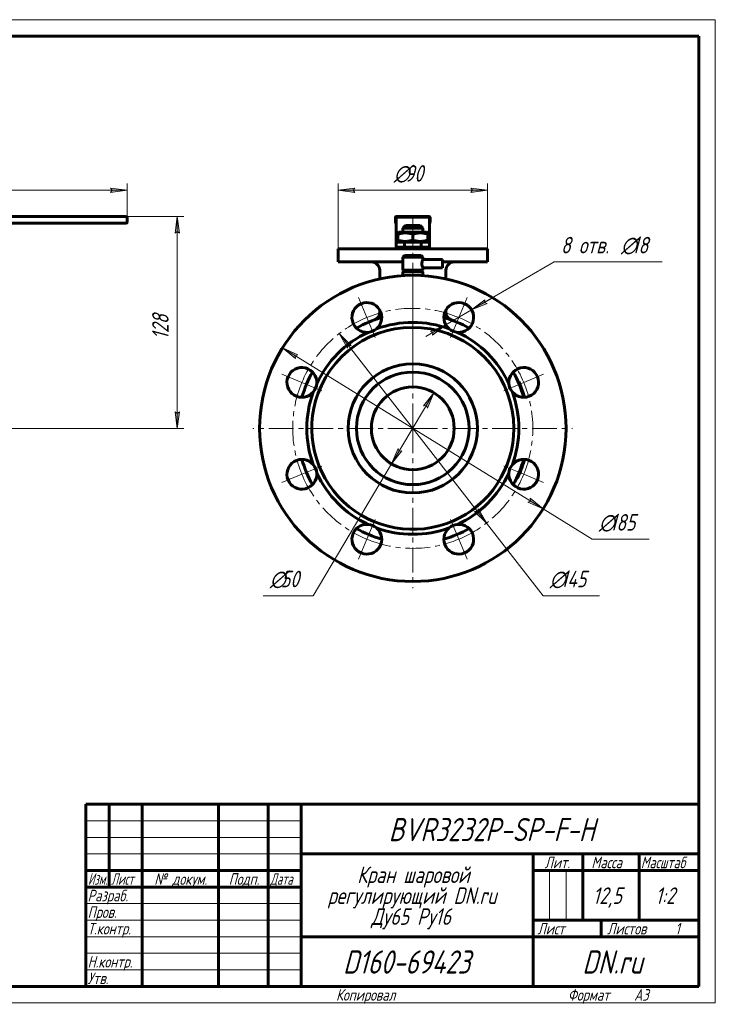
# Model space of a CAD drawing. Header units: millimetres. Extents: x 0 to 420, y 0 to 297.
# Tile 20 of 20: x 210 to 420, y 0 to 297. Entities that reach past the tile are written whole.
import ezdxf

# ---------------------------------------------------------------- set-up
doc = ezdxf.new("R2010")
doc.units = ezdxf.units.MM
for name, pattern in [('K5LT_AXLED', [12, 7.5, -1.5, 1.5, -1.5]), ('K5LT_BASIC', [0]), ('K5LT_THIN', [0])]:
    doc.linetypes.add(name, pattern=pattern)
doc.layers.add('Системный слой', color=7, linetype='Continuous')
doc.layers.add('Системный слой (1)', color=7, linetype='Continuous', true_color=0x6c6c6c)
doc.styles.add('KDIMTEXTSTYLE', font='GOST_AU.SHX', dxfattribs={"width": 0.96, "oblique": 15, "height": 5})
doc.styles.add('KTEXTSTYLE', font='GOST_AU.SHX', dxfattribs={"width": 0.96, "height": 5})
doc.dimstyles.new('KDIMSTYLE (0.50)', dxfattribs={"dimtxt": 5, "dimasz": 1, "dimexe": 2, "dimexo": 0, "dimgap": 1, "dimtad": 1, "dimlfac": 2, "dimtxsty": 'KDIMTEXTSTYLE', "dimsah": 1, "dimcen": 0, "dimdle": 1, "dimadec": 0, "dimazin": 0, "dimtfac": 0.667, "dimtmove": 0, "dimatfit": 3, "dimfxl": 1, "dimtvp": 1, "dimtolj": 1, "dimtzin": 0, "dimarcsym": 0})

# ---------------------------------------------------------------- blocks, each defined once
blk = doc.blocks.new('D1')
at = {"layer": 'Системный слой (1)'}
for points in [[(124.94, 244.82), (124.44, 245.48), (124.94, 246.14), (119.94, 245.48)], [(242.44, 245.48), (237.44, 246.14), (237.94, 245.48), (237.44, 244.82)]]:
    blk.add_hatch(color=7, dxfattribs=at).paths.add_polyline_path(points)
at = {"layer": 'Системный слой (1)', "color": 7, "linetype": 'K5LT_THIN', "lineweight": 18}
for p, q in [((119.94, 234.81), (119.94, 247.48)), ((242.44, 237.31), (242.44, 247.48)), ((119.94, 245.48), (124.94, 246.14)), ((124.94, 244.82), (119.94, 245.48)), ((124.94, 246.14), (124.44, 245.48)), ((124.44, 245.48), (124.94, 244.82)), ((237.94, 245.48), (237.44, 246.14)), ((237.44, 246.14), (242.44, 245.48)), ((242.44, 245.48), (237.44, 244.82)), ((237.44, 244.82), (237.94, 245.48))]:
    blk.add_line(p, q, dxfattribs=at)
blk.add_wipeout([(175.78, 246.48), (175.78, 253.86), (186.16, 253.86), (186.16, 246.48)]).dxf.layer = 'Системный слой (1)'
blk.add_line((242.44, 245.48), (119.94, 245.48), dxfattribs=at)
at = {"layer": 'Системный слой (1)', "color": 7, "insert": (175.78, 253.07), "char_height": 5, "attachment_point": 1, "style": 'KTEXTSTYLE'}
blk.add_mtext('\\H5.0;\\W1.000;\\Q15;\\Q15;\\W0.965;245', dxfattribs=at)
blk = doc.blocks.new('KDIMARROW_01')
at = {"layer": 'Системный слой'}
blk.add_hatch(color=0, dxfattribs=at).paths.add_polyline_path([(0, 0), (-5, 0.66), (-4.5, 0), (-5, -0.66)])
at = {"layer": 'Системный слой', "color": 0, "linetype": 'K5LT_THIN', "lineweight": 18}
for p, q in [((-4.5, 0), (-5, 0.66)), ((-5, 0.66), (0, 0)), ((0, 0), (-5, -0.66)), ((-5, -0.66), (-4.5, 0))]:
    blk.add_line(p, q, dxfattribs=at)
at = {"layer": 'Системный слой (1)', "color": 0, "linetype": 'K5LT_THIN', "lineweight": 18}
blk.add_line((328.68, 173.56), (328.18, 173.56), dxfattribs=at)
blk = doc.blocks.new('D2')
at = {"layer": 'Системный слой (1)'}
for points in [[(258.23, 232.56), (257.57, 237.56), (256.91, 232.56), (257.57, 233.06)], [(257.57, 173.56), (258.23, 178.56), (257.57, 178.06), (256.91, 178.56)]]:
    blk.add_hatch(color=7, dxfattribs=at).paths.add_polyline_path(points)
at = {"layer": 'Системный слой (1)', "color": 7, "linetype": 'K5LT_THIN', "lineweight": 18}
for p, q in [((237.44, 237.56), (259.57, 237.56)), ((256.91, 232.56), (257.57, 237.56)), ((257.57, 237.56), (258.23, 232.56)), ((257.57, 233.06), (256.91, 232.56)), ((258.23, 232.56), (257.57, 233.06)), ((257.57, 173.56), (256.91, 178.56)), ((256.91, 178.56), (257.57, 178.06)), ((257.57, 178.06), (258.23, 178.56)), ((258.23, 178.56), (257.57, 173.56)), ((197.44, 173.56), (259.57, 173.56))]:
    blk.add_line(p, q, dxfattribs=at)
blk.add_wipeout([(256.57, 200.41), (249.19, 200.41), (249.19, 210.29), (256.57, 210.29)]).dxf.layer = 'Системный слой (1)'
blk.add_line((257.57, 237.56), (257.57, 173.56), dxfattribs=at)
at = {"layer": 'Системный слой (1)', "color": 7, "insert": (249.98, 200.41), "char_height": 5, "attachment_point": 1, "rotation": 90, "style": 'KTEXTSTYLE'}
blk.add_mtext('\\H5.0;\\W1.000;\\Q15;\\Q15;\\W0.965;128', dxfattribs=at)
blk = doc.blocks.new('U42')
at = {"layer": 'Системный слой (1)', "color": 150, "linetype": 'K5LT_BASIC', "lineweight": 60, "true_color": 0x0080ff}
for p, q in [((326.48, 234.81), (328.68, 234.81)), ((328.68, 234.81), (330.88, 234.81))]:
    blk.add_line(p, q, dxfattribs=at)
blk = doc.blocks.new('U43')
at = {"layer": 'Системный слой (1)', "color": 150, "linetype": 'K5LT_BASIC', "lineweight": 60, "true_color": 0x0080ff}
for p, q in [((328.68, 234.01), (325.68, 234.01)), ((331.68, 234.01), (328.68, 234.01))]:
    blk.add_line(p, q, dxfattribs=at)
blk = doc.blocks.new('U44')
at = {"layer": 'Системный слой (1)', "color": 150, "linetype": 'K5LT_BASIC', "lineweight": 60, "true_color": 0x0080ff}
for p, q in [((318.68, 218.71), (318.68, 221.31)), ((318.68, 208.65), (318.68, 209.34))]:
    blk.add_line(p, q, dxfattribs=at)
blk = doc.blocks.new('U45')
at = {"layer": 'Системный слой (1)', "color": 150, "linetype": 'K5LT_BASIC', "lineweight": 60, "true_color": 0x0080ff}
for p, q in [((325.68, 223.81), (306.18, 223.81)), ((351.18, 223.81), (337.68, 223.81))]:
    blk.add_line(p, q, dxfattribs=at)
blk = doc.blocks.new('U46')
at = {"layer": 'Системный слой (1)', "color": 150, "linetype": 'K5LT_BASIC', "lineweight": 60, "true_color": 0x0080ff}
for p, q in [((338.68, 218.71), (338.68, 221.31)), ((338.68, 208.65), (338.68, 209.34))]:
    blk.add_line(p, q, dxfattribs=at)
blk = doc.blocks.new('U47')
at = {"layer": 'Системный слой (1)', "color": 150, "linetype": 'K5LT_BASIC', "lineweight": 60, "true_color": 0x0080ff}
for p, q in [((331.68, 225.31), (331.68, 224.56)), ((331.68, 222.06), (331.68, 221.31))]:
    blk.add_line(p, q, dxfattribs=at)
blk = doc.blocks.new('D3')
at = {"layer": 'Системный слой (1)'}
for points in [[(350.33, 211.57), (351.1, 211.25), (346.44, 209.31), (350.43, 212.39)], [(334.67, 201.71), (338.66, 204.79), (334.01, 202.85), (334.77, 202.53)]]:
    blk.add_hatch(color=7, dxfattribs=at).paths.add_polyline_path(points)
at = {"layer": 'Системный слой (1)', "color": 7, "linetype": 'K5LT_THIN', "lineweight": 18}
for p, q in [((346.44, 209.31), (371.4, 223.81)), ((346.44, 209.31), (352.49, 212.83)), ((350.43, 212.39), (346.44, 209.31)), ((346.44, 209.31), (351.1, 211.25)), ((350.33, 211.57), (350.43, 212.39)), ((351.1, 211.25), (350.33, 211.57)), ((338.66, 204.79), (346.44, 209.31)), ((338.66, 204.79), (332.61, 201.27)), ((338.66, 204.79), (334.01, 202.85)), ((334.01, 202.85), (334.77, 202.53)), ((334.67, 201.71), (338.66, 204.79)), ((334.77, 202.53), (334.67, 201.71))]:
    blk.add_line(p, q, dxfattribs=at)
blk.add_wipeout([(373.4, 224.81), (373.4, 232.19), (400.8, 232.19), (400.8, 224.81)]).dxf.layer = 'Системный слой (1)'
blk.add_line((371.4, 223.81), (403.94, 223.81), dxfattribs=at)
at = {"layer": 'Системный слой (1)', "color": 7, "char_height": 5, "attachment_point": 1, "style": 'KTEXTSTYLE'}
for s, insert in [('\\H5.0;\\W1.000;\\Q15;\\Q15;\\W0.965;8 отв. ', (373.4, 231.4)), ('\\H5.0;\\W1.000;\\Q15;\\Q15;\\W0.965;∅', (391.52, 231.4)), ('\\H5.0;\\W1.000;\\Q15;\\Q15;\\W0.965;18', (394.83, 231.4))]:
    blk.add_mtext(s, dxfattribs=dict(at, insert=insert))
blk = doc.blocks.new('D4')
at = {"layer": 'Системный слой (1)'}
for points in [[(293.94, 195.81), (289.34, 197.88), (293.25, 194.69), (293.17, 195.51)], [(368.02, 149.24), (364.11, 152.43), (364.19, 151.61), (363.42, 151.31)]]:
    blk.add_hatch(color=7, dxfattribs=at).paths.add_polyline_path(points)
at = {"layer": 'Системный слой (1)', "color": 7, "linetype": 'K5LT_THIN', "lineweight": 18}
for p, q in [((289.34, 197.88), (293.94, 195.81)), ((293.25, 194.69), (289.34, 197.88)), ((289.34, 197.88), (368.02, 149.24)), ((293.94, 195.81), (293.17, 195.51)), ((293.17, 195.51), (293.25, 194.69)), ((364.19, 151.61), (364.11, 152.43)), ((364.11, 152.43), (368.02, 149.24)), ((363.42, 151.31), (364.19, 151.61)), ((368.02, 149.24), (363.42, 151.31)), ((368.02, 149.24), (382.86, 140.07))]:
    blk.add_line(p, q, dxfattribs=at)
blk.add_wipeout([(384.86, 141.07), (384.86, 148.45), (397.53, 148.45), (397.53, 141.07)]).dxf.layer = 'Системный слой (1)'
blk.add_line((382.86, 140.07), (400.05, 140.07), dxfattribs=at)
at = {"layer": 'Системный слой (1)', "color": 7, "char_height": 5, "attachment_point": 1, "style": 'KTEXTSTYLE'}
for s, insert in [('\\H5.0;\\W1.000;\\Q15;\\Q15;\\W0.965;∅', (384.86, 147.65)), ('\\H5.0;\\W1.000;\\Q15;\\Q15;\\W0.965;185', (388.16, 147.65))]:
    blk.add_mtext(s, dxfattribs=dict(at, insert=insert))
blk = doc.blocks.new('D5')
at = {"layer": 'Системный слой (1)'}
for points in [[(310.02, 198.63), (306.43, 202.18), (308.98, 197.82), (309.19, 198.62)], [(350.93, 144.94), (348.38, 149.29), (348.17, 148.49), (347.34, 148.48)]]:
    blk.add_hatch(color=7, dxfattribs=at).paths.add_polyline_path(points)
at = {"layer": 'Системный слой (1)', "color": 7, "linetype": 'K5LT_THIN', "lineweight": 18}
for p, q in [((306.43, 202.18), (310.02, 198.63)), ((308.98, 197.82), (306.43, 202.18)), ((306.43, 202.18), (350.93, 144.94)), ((309.19, 198.62), (308.98, 197.82)), ((310.02, 198.63), (309.19, 198.62)), ((348.17, 148.49), (348.38, 149.29)), ((348.38, 149.29), (350.93, 144.94)), ((347.34, 148.48), (348.17, 148.49)), ((350.93, 144.94), (347.34, 148.48)), ((350.93, 144.94), (368.02, 122.96))]:
    blk.add_line(p, q, dxfattribs=at)
blk.add_wipeout([(370.02, 123.96), (370.02, 131.34), (382.56, 131.34), (382.56, 123.96)]).dxf.layer = 'Системный слой (1)'
blk.add_line((368.02, 122.96), (385.08, 122.96), dxfattribs=at)
at = {"layer": 'Системный слой (1)', "color": 7, "char_height": 5, "attachment_point": 1, "style": 'KTEXTSTYLE'}
for s, insert in [('\\H5.0;\\W1.000;\\Q15;\\Q15;\\W0.965;∅', (370.02, 130.55)), ('\\H5.0;\\W1.000;\\Q15;\\Q15;\\W0.965;145', (373.33, 130.55))]:
    blk.add_mtext(s, dxfattribs=dict(at, insert=insert))
blk = doc.blocks.new('D6')
at = {"layer": 'Системный слой (1)'}
for points in [[(333.08, 179.67), (335.06, 184.3), (331.94, 180.34), (332.77, 180.44)], [(322.29, 162.81), (325.41, 166.77), (324.59, 166.68), (324.28, 167.45)]]:
    blk.add_hatch(color=7, dxfattribs=at).paths.add_polyline_path(points)
at = {"layer": 'Системный слой (1)', "color": 7, "linetype": 'K5LT_THIN', "lineweight": 18}
for p, q in [((335.06, 184.3), (322.29, 162.81)), ((331.94, 180.34), (335.06, 184.3)), ((335.06, 184.3), (333.08, 179.67)), ((332.77, 180.44), (331.94, 180.34)), ((333.08, 179.67), (332.77, 180.44)), ((322.29, 162.81), (324.28, 167.45)), ((325.41, 166.77), (322.29, 162.81)), ((324.28, 167.45), (324.59, 166.68)), ((324.59, 166.68), (325.41, 166.77)), ((322.29, 162.81), (298.61, 122.96))]:
    blk.add_line(p, q, dxfattribs=at)
blk.add_wipeout([(285.53, 123.96), (285.53, 131.34), (296.17, 131.34), (296.17, 123.96)]).dxf.layer = 'Системный слой (1)'
blk.add_line((298.61, 122.96), (283.53, 122.96), dxfattribs=at)
at = {"layer": 'Системный слой (1)', "color": 7, "char_height": 5, "attachment_point": 1, "style": 'KTEXTSTYLE'}
for s, insert in [('\\H5.0;\\W1.000;\\Q15;\\Q15;\\W0.965;∅', (285.53, 130.55)), ('\\H5.0;\\W1.000;\\Q15;\\Q15;\\W0.965;50', (288.84, 130.55))]:
    blk.add_mtext(s, dxfattribs=dict(at, insert=insert))
blk = doc.blocks.new('D7')
at = {"layer": 'Системный слой (1)'}
for points in [[(311.18, 244.82), (310.68, 245.48), (311.18, 246.14), (306.18, 245.48)], [(346.18, 244.82), (351.18, 245.48), (346.18, 246.14), (346.68, 245.48)]]:
    blk.add_hatch(color=7, dxfattribs=at).paths.add_polyline_path(points)
at = {"layer": 'Системный слой (1)', "color": 7, "linetype": 'K5LT_THIN', "lineweight": 18}
for p, q in [((306.18, 227.81), (306.18, 247.48)), ((351.18, 227.81), (351.18, 247.48)), ((306.18, 245.48), (311.18, 246.14)), ((311.18, 244.82), (306.18, 245.48)), ((311.18, 246.14), (310.68, 245.48)), ((310.68, 245.48), (311.18, 244.82)), ((346.68, 245.48), (346.18, 246.14)), ((346.18, 246.14), (351.18, 245.48)), ((351.18, 245.48), (346.18, 244.82)), ((346.18, 244.82), (346.68, 245.48))]:
    blk.add_line(p, q, dxfattribs=at)
blk.add_wipeout([(322.94, 246.48), (322.94, 253.86), (333.96, 253.86), (333.96, 246.48)]).dxf.layer = 'Системный слой (1)'
blk.add_line((306.18, 245.48), (351.18, 245.48), dxfattribs=at)
at = {"layer": 'Системный слой (1)', "color": 7, "char_height": 5, "attachment_point": 1, "style": 'KTEXTSTYLE'}
for s, insert in [('\\H5.0;\\W1.000;\\Q15;\\Q15;\\W0.965;∅', (322.94, 253.07)), ('\\H5.0;\\W1.000;\\Q15;\\Q15;\\W0.965;90', (326.25, 253.07))]:
    blk.add_mtext(s, dxfattribs=dict(at, insert=insert))
blk = doc.blocks.new('U48')
at = {"layer": 'Системный слой (1)', "color": 150, "linetype": 'K5LT_BASIC', "lineweight": 60, "true_color": 0x0080ff}
for start, end in [(105.6469, 119.3531), (60.6469, 74.3531), (150.6469, 164.3531), (15.6469, 29.3531), (195.6469, 209.3531), (330.6469, 344.3531), (240.6469, 254.3531), (285.6469, 299.3531)]:
    blk.add_arc((328.68, 173.56), 34.75, start, end, dxfattribs=at)
blk = doc.blocks.new('U49')
at = {"layer": 'Системный слой (1)', "color": 150, "linetype": 'K5LT_BASIC', "lineweight": 60, "true_color": 0x0080ff}
for p, q in [((331.48, 223.95), (331.41, 223.33)), ((331.41, 223.33), (331.41, 223.31)), ((331.41, 223.31), (331.43, 222.91)), ((331.59, 224.33), (331.48, 223.95)), ((331.64, 224.45), (331.59, 224.33)), ((331.66, 224.5), (331.64, 224.45)), ((331.67, 224.53), (331.66, 224.52)), ((331.66, 224.52), (331.66, 224.5)), ((331.68, 224.55), (331.67, 224.54)), ((331.67, 224.54), (331.67, 224.53)), ((331.67, 224.53), (331.67, 224.53)), ((331.67, 224.53), (331.67, 224.53)), ((331.67, 224.53), (331.67, 224.53)), ((331.68, 224.56), (331.68, 224.56)), ((331.68, 224.56), (331.68, 224.56)), ((331.68, 224.56), (331.68, 224.56)), ((331.68, 224.56), (331.68, 224.56)), ((331.68, 224.56), (331.68, 224.56)), ((331.68, 224.56), (331.68, 224.55)), ((331.68, 224.55), (331.68, 224.55)), ((331.43, 222.91), (331.56, 222.38)), ((331.56, 222.38), (331.66, 222.1)), ((331.66, 222.1), (331.68, 222.06)), ((331.68, 222.06), (331.68, 222.06)), ((331.68, 222.06), (331.68, 222.06)), ((331.68, 222.06), (331.68, 222.06)), ((331.68, 222.06), (331.68, 222.06)), ((331.68, 222.06), (331.68, 222.06)), ((331.68, 222.06), (331.68, 222.06))]:
    blk.add_line(p, q, dxfattribs=at)
blk = doc.blocks.new('U50')
at = {"layer": 'Системный слой (1)', "color": 150, "linetype": 'K5LT_BASIC', "lineweight": 60, "true_color": 0x0080ff}
for p, q in [((318.26, 206.71), (318.2, 206.69)), ((318.32, 206.73), (318.26, 206.71)), ((318.39, 206.75), (318.32, 206.73))]:
    blk.add_line(p, q, dxfattribs=at)
blk = doc.blocks.new('U51')
at = {"layer": 'Системный слой (1)', "color": 150, "linetype": 'K5LT_BASIC', "lineweight": 60, "true_color": 0x0080ff}
for p, q in [((338.05, 207.02), (338.1, 207.01)), ((338.1, 207.01), (338.15, 206.99)), ((338.15, 206.99), (338.2, 206.98))]:
    blk.add_line(p, q, dxfattribs=at)
blk = doc.blocks.new('U52')
at = {"layer": 'Системный слой (1)', "color": 30, "linetype": 'K5LT_AXLED', "lineweight": 18, "true_color": 0xff8000}
for q in [(328.68, 221.81), (280.43, 173.56), (376.93, 173.56), (328.68, 125.31)]:
    blk.add_line((328.68, 173.56), q, dxfattribs=at)
blk = doc.blocks.new('U53')
at = {"layer": 'Системный слой (1)', "color": 30, "linetype": 'K5LT_AXLED', "lineweight": 18, "true_color": 0xff8000}
for p, q in [((314.81, 207.05), (312.32, 213.05)), ((342.55, 207.05), (345.04, 213.05)), ((317.29, 201.04), (314.81, 207.05)), ((340.06, 201.04), (342.55, 207.05)), ((295.19, 187.43), (289.18, 189.92)), ((301.19, 184.94), (295.19, 187.43)), ((356.16, 184.94), (362.17, 187.43)), ((362.17, 187.43), (368.17, 189.92)), ((301.19, 162.17), (295.19, 159.69)), ((356.16, 162.17), (362.17, 159.69)), ((295.19, 159.69), (289.18, 157.2)), ((362.17, 159.69), (368.17, 157.2)), ((317.29, 146.07), (314.81, 140.07)), ((340.06, 146.07), (342.55, 140.07)), ((314.81, 140.07), (312.32, 134.06)), ((342.55, 140.07), (345.04, 134.06))]:
    blk.add_line(p, q, dxfattribs=at)
for start, end in [(67.5, 112.5), (112.5, 157.5), (22.5, 67.5), (157.5, 202.5), (337.5, 22.5), (202.5, 247.5), (292.5, 337.5), (247.5, 292.5)]:
    blk.add_arc((328.68, 173.56), 36.25, start, end, dxfattribs=at)
blk = doc.blocks.new('U54')
at = {"color": 7, "linetype": 'K5LT_THIN', "lineweight": 18}
for p, q in [((0, 297), (420, 297)), ((420, 297), (420, 0)), ((230, 55), (295, 55)), ((230, 50), (295, 50)), ((230, 45), (295, 45)), ((369.96, 25), (369.96, 40)), ((374.98, 25), (374.98, 40)), ((230, 30), (295, 30)), ((230, 25), (295, 25)), ((230, 20), (295, 20)), ((230, 15), (295, 15)), ((230, 10), (295, 10)), ((420, 0), (0, 0))]:
    blk.add_line(p, q, dxfattribs=at)
at = {"color": 150, "linetype": 'K5LT_BASIC', "lineweight": 60, "true_color": 0x0080ff}
for p, q in [((20, 292), (415, 292)), ((415, 292), (415, 5)), ((230, 60), (415, 60)), ((230, 5), (230, 60)), ((237, 35), (237, 60)), ((247, 5), (247, 60)), ((270, 5), (270, 60)), ((285, 5), (285, 60)), ((295, 5), (295, 60)), ((295, 45), (415, 45)), ((365, 5), (365, 45)), ((380, 25), (380, 45)), ((397, 25), (397, 45)), ((230, 40), (295, 40)), ((365, 40), (380, 40)), ((380, 40), (415, 40)), ((230, 35), (295, 35)), ((365, 25), (415, 25)), ((385.57, 20), (385.57, 25)), ((295, 20), (365, 20)), ((365, 20), (415, 20)), ((415, 5), (20, 5))]:
    blk.add_line(p, q, dxfattribs=at)
at = {"color": 7, "attachment_point": 1, "style": 'KTEXTSTYLE'}
for s, insert, char_height in [('\\H5.0;\\W1.000;\\Q15;\\Q15;\\W0.965;\\H7.00;BVR3232P-SP-F-H', (321.41, 55.86), 7), ('\\H5.0;\\W1.000;\\Q15;\\Q15;\\W0.965;Кран шаровой', (311.89, 41.21), 5), ('\\H5.0;\\W1.000;\\Q15;\\Q15;\\W0.965;\\H3.50;Лит.', (368.47, 44.18), 3.5), ('\\H5.0;\\W1.000;\\Q15;\\Q15;\\W0.965;\\H3.50;Масса', (382.58, 44.18), 3.5), ('\\H5.0;\\W1.000;\\Q15;\\Q15;\\W0.930;\\H3.50;Масштаб', (397.52, 44.18), 3.5), ('\\H5.0;\\W1.000;\\Q15;\\Q15;\\W0.784;\\H3.50;Изм.', (230.62, 39.18), 3.5), ('\\H5.0;\\W1.000;\\Q15;\\Q15;\\W0.799;\\H3.50;Лист', (237.61, 39.18), 3.5), ('\\H5.0;\\W1.000;\\Q15;\\Q15;\\W0.965;\\H3.50;№ докум.', (250.63, 39.18), 3.5), ('\\H5.0;\\W1.000;\\Q15;\\Q15;\\W0.965;\\H3.50;Подп.', (273.1, 39.18), 3.5), ('\\H5.0;\\W1.000;\\Q15;\\Q15;\\W0.799;\\H3.50;Дата', (285.61, 39.18), 3.5), ('\\H5.0;\\W1.000;\\Q15;\\Q15;\\W0.965;\\H3.50;Разраб.', (230.5, 34.18), 3.5), ('\\H5.0;\\W1.000;\\Q15;\\Q15;\\W0.965;регулирующий DN.ru ', (302.96, 34.9), 5), ('\\H5.0;\\W1.000;\\Q15;\\Q15;\\W0.965;12,5', (383.03, 34.9), 5), ('\\H5.0;\\W1.000;\\Q15;\\Q15;\\W0.965;{\\c16711680;1:2}', (401.92, 34.9), 5), ('\\H5.0;\\W1.000;\\Q15;\\Q15;\\W0.965;\\H3.50;Пров.', (230.5, 29.18), 3.5), ('\\H5.0;\\W1.000;\\Q15;\\Q15;\\W0.965;Ду65 Ру16', (316.13, 28.59), 5), ('\\H5.0;\\W1.000;\\Q15;\\Q15;\\W0.965;\\H3.50;Т.контр.', (230.5, 24.18), 3.5), ('\\H5.0;\\W1.000;\\Q15;\\Q15;\\W0.965;\\H3.50;Лист', (366.32, 24.18), 3.5), ('\\H5.0;\\W1.000;\\Q15;\\Q15;\\W0.965;\\H3.50;Листов', (387.36, 24.18), 3.5), ('\\H5.0;\\W1.000;\\Q15;\\Q15;\\W0.965;\\H3.50;1', (407.91, 24.18), 3.5), ('\\H5.0;\\W1.000;\\Q15;\\Q15;\\W0.965;\\H7.00;D160-69423', (307.61, 15.86), 7), ('\\H5.0;\\W1.000;\\Q15;\\Q15;\\W0.965;\\H7.00;DN.ru', (379.84, 15.86), 7), ('\\H5.0;\\W1.000;\\Q15;\\Q15;\\W0.965;\\H3.50;Н.контр.', (230.5, 14.18), 3.5), ('\\H5.0;\\W1.000;\\Q15;\\Q15;\\W0.965;\\H3.50;Утв.', (230.5, 9.18), 3.5), ('\\H5.0;\\W1.000;\\Q15;\\Q15;\\W0.965;\\H3.50;Копировал', (305.5, 4.18), 3.5), ('\\H5.0;\\W1.000;\\Q15;\\Q15;\\W0.965;\\H3.50;Формат', (375.5, 4.18), 3.5), ('\\H5.0;\\W1.000;\\Q15;\\Q15;\\W0.965;\\H3.50;A3', (395.5, 4.18), 3.5)]:
    blk.add_mtext(s, dxfattribs=dict(at, insert=insert, char_height=char_height))

msp = doc.modelspace()

# ---------------------------------------------------------------- linework, layer by layer
at = {"layer": 'Системный слой (1)', "color": 150, "linetype": 'K5LT_BASIC', "lineweight": 60, "true_color": 0x0080ff}
for p, q in [((167.4386, 237.5579), (237.4386, 237.5579)), ((237.4386, 235.5579), (167.4386, 235.5579)), ((237.4386, 237.5579), (242.1886, 237.5579)), ((242.1886, 235.5579), (237.4386, 235.5579)), ((242.4386, 237.3079), (242.4386, 235.8079)), ((323.4287, 237.3079), (323.4287, 235.8079)), ((333.6787, 237.5579), (323.6787, 237.5579)), ((323.6787, 236.7221), (323.6787, 237.3079)), ((323.6787, 237.3079), (333.6787, 237.3079)), ((323.6787, 236.7221), (323.6787, 229.9544)), ((333.6787, 237.3079), (333.6787, 236.7221)), ((333.6787, 236.7221), (333.6787, 229.9544)), ((333.9287, 237.3079), (333.9287, 235.8079)), ((324.5537, 232.8079), (324.1787, 232.5914)), ((324.1787, 232.1895), (324.1787, 232.5914)), ((324.1787, 232.1895), (324.1787, 230.4263)), ((332.8037, 232.8079), (324.5537, 232.8079)), ((326.4787, 234.8079), (325.6787, 234.0079)), ((325.6787, 232.8079), (325.6787, 234.0079)), ((328.6787, 232.1895), (328.6787, 230.4263)), ((330.8787, 234.8079), (331.6787, 234.0079)), ((331.6787, 232.8079), (331.6787, 234.0079)), ((332.8037, 232.8079), (333.1787, 232.5914)), ((333.1787, 232.5914), (333.1787, 232.1895)), ((333.1787, 232.1895), (333.1787, 230.4263)), ((323.6787, 229.8079), (323.6787, 229.9544)), ((323.6787, 228.3079), (323.6787, 229.8079)), ((323.6787, 229.8079), (326.1787, 229.8079)), ((324.1787, 230.0244), (324.1787, 230.4263)), ((324.5537, 229.8079), (324.1787, 230.0244)), ((326.1787, 229.8079), (326.1787, 228.3079)), ((331.1787, 229.8079), (326.1787, 229.8079)), ((331.1787, 229.8079), (333.6787, 229.8079)), ((331.1787, 228.3079), (331.1787, 229.8079)), ((332.8037, 229.8079), (333.1787, 230.0244)), ((333.1787, 230.4263), (333.1787, 230.0244)), ((333.6787, 229.9544), (333.6787, 229.8079)), ((333.6787, 229.8079), (333.6787, 228.3079)), ((306.1787, 223.8079), (306.1787, 227.8079)), ((351.1787, 227.8079), (306.1787, 227.8079)), ((326.1787, 228.3079), (323.6787, 228.3079)), ((325.6787, 227.8079), (325.6787, 228.3079)), ((331.1787, 228.3079), (326.1787, 228.3079)), ((333.6787, 228.3079), (331.1787, 228.3079)), ((331.6787, 227.8079), (331.6787, 228.3079)), ((351.1787, 223.8079), (351.1787, 227.8079)), ((326.1787, 225.8079), (325.6787, 225.3079)), ((325.6787, 225.3079), (325.6787, 221.3079)), ((331.6787, 225.3079), (325.6787, 225.3079)), ((331.1787, 225.8079), (326.1787, 225.8079)), ((331.1787, 225.8079), (331.6787, 225.3079)), ((337.6787, 224.5579), (331.6787, 224.5579)), ((337.6787, 224.5579), (337.6787, 223.3079)), ((337.6787, 223.3079), (337.6787, 222.0579)), ((331.6787, 221.3079), (325.6787, 221.3079)), ((326.1787, 220.8079), (325.6787, 221.3079)), ((325.6787, 220.8079), (325.6787, 219.7105)), ((331.6787, 220.8079), (325.6787, 220.8079)), ((331.1787, 220.8079), (331.6787, 221.3079)), ((337.6787, 222.0579), (331.6787, 222.0579)), ((331.6787, 220.8079), (331.6787, 219.7105)), ((317.0193, 206.2935), (317.0234, 206.295)), ((317.5212, 206.468), (317.6201, 206.5013)), ((340.3381, 206.2935), (340.3354, 206.2945)), ((360.6758, 187.7421), (360.4472, 187.6408)), ((362.2395, 183.4914), (361.9998, 183.4205)), ((362.256, 183.4357), (362.0161, 183.3651)), ((362.2723, 183.3799), (362.0324, 183.3098)), ((362.1382, 164.1758), (362.379, 164.1083)), ((361.7022, 162.7407), (361.9398, 162.6629)), ((360.0288, 158.5668), (360.2544, 158.4589)), ((360.6465, 159.9336), (360.8765, 159.8356))]:
    msp.add_line(p, q, dxfattribs=at)
for centre, radius, start, end in [((242.1886, 237.3079), 0.25, 0, 90), ((242.1886, 235.8079), 0.25, 270, 0), ((323.6787, 237.3079), 0.25, 90, 180), ((323.6787, 235.8079), 0.25, 180, 270), ((333.6787, 237.3079), 0.25, 0, 90), ((333.6787, 235.8079), 0.25, 270, 0), ((316.1787, 221.3079), 2.5, 0, 90), ((341.1787, 221.3079), 2.5, 90, 180), ((314.8065, 207.0485), 4.5, 310.482765, 274.517235), ((342.551, 207.0485), 4.5, 265.482765, 229.517235), ((328.6787, 173.5579), 32, 69.988295, 110.011705), ((328.6787, 173.5579), 32, 114.988295, 155.011705), ((328.6787, 173.5579), 30.5, 0, 159.988295), ((314.8065, 207.0485), 4.5, 274.517211, 310.482765), ((342.551, 207.0485), 4.5, 229.517235, 265.482789), ((328.6787, 173.5579), 32, 24.988295, 65.011705), ((295.1881, 187.4302), 4.5, 355.482765, 319.517235), ((362.1694, 187.4302), 4.5, 220.482765, 184.517235), ((328.6787, 173.5579), 35, 16.487994, 23.907591), ((328.6787, 173.5579), 32, 159.988295, 200.011705), ((295.1881, 187.4302), 4.5, 319.517235, 355.482789), ((362.1694, 187.4302), 4.5, 184.517211, 220.482765), ((328.6787, 173.5579), 32, 339.988295, 20.011705), ((328.6787, 173.5579), 35, 19.070804, 19.378112), ((328.6787, 173.5579), 30.5, 159.988295, 0), ((328.6787, 173.5579), 35, 16.392871, 16.487994), ((328.6787, 173.5579), 35, 16.297748, 16.392871), ((295.1881, 159.6856), 4.5, 40.482765, 4.517235), ((362.1694, 159.6856), 4.5, 175.482765, 139.517235), ((328.6787, 173.5579), 35, 341.863206, 344.336406), ((295.1881, 159.6856), 4.5, 4.517211, 40.482765), ((362.1694, 159.6856), 4.5, 139.517235, 175.48274), ((328.6787, 173.5579), 35, 336.916808, 341.863206), ((328.6787, 173.5579), 32, 204.988295, 245.011705), ((328.6787, 173.5579), 32, 294.988295, 335.011705), ((362.1694, 159.6856), 4.5, 175.48274, 175.482789), ((328.6787, 173.5579), 35, 334.443609, 336.916808), ((314.8065, 140.0673), 4.5, 85.482765, 49.517235), ((314.8065, 140.0673), 4.5, 85.48274, 85.482789), ((314.8065, 140.0673), 4.5, 49.517235, 85.48274), ((328.6787, 173.5579), 32, 249.988295, 290.011705), ((342.551, 140.0673), 4.5, 130.482765, 94.517235), ((342.551, 140.0673), 4.5, 94.517211, 130.482765)]:
    msp.add_arc(centre, radius, start, end, dxfattribs=at)

# ---------------------------------------------------------------- block references
at = {"layer": 'Системный слой (1)'}
for name in ['U43', 'U42', 'U45', 'U47', 'U44', 'U46']:
    msp.add_blockref(name, (0, 0), dxfattribs=at)

# ---------------------------------------------------------------- next in the draw order: dimensions: what is measured, and where the dimension line sits
at = {"layer": 'Системный слой (1)', "color": 7}
dim = msp.add_linear_dim(base=(242.4386, 245.4794), p1=(119.9386, 234.8079), p2=(242.4386, 237.3079), dimstyle='KDIMSTYLE (0.50)', override={"dimexo": 0, "dimpost": '\\H5.0;\\W0.965;\\Q15;<>', "dimblk1": 'KDIMARROW_01', "dimblk2": 'KDIMARROW_01', "dimse1": 0, "dimse2": 0, "dimclrt": 7, "dimtol": 1, "dimtp": 0, "dimtm": 0, "dimtdec": 5, "dimtolj": 1}, dxfattribs=at)
dim.commit()
dim.dimension.update_dxf_attribs({"geometry": 'D1', "text_midpoint": (181.1886, 245.4794), "dimtype": 160})
dim = msp.add_diameter_dim_2p(p1=(334.7689, 202.5277), p2=(350.3332, 211.5694), dimstyle='KDIMSTYLE (0.50)', override={"dimtih": 1, "dimtoh": 1, "dimpost": '\\H5.0;\\W0.965;\\Q15;\\Q15;8 отв. \\H5.0;\\W0.965;\\Q15;<>', "dimblk1": 'KDIMARROW_01', "dimblk2": 'KDIMARROW_01', "dimclrt": 7, "dimtol": 1, "dimtp": 0, "dimtm": 0, "dimtdec": 5, "dimtmove": 1, "dimatfit": 2, "dimtolj": 1}, dxfattribs=at)
dim.commit()
dim.dimension.update_dxf_attribs({"geometry": 'D3', "text_midpoint": (373.4006, 223.8079), "dimtype": 163})

# ---------------------------------------------------------------- next in the draw order: dimensions: what is measured, and where the dimension line sits
dim = msp.add_linear_dim(base=(257.5672, 237.5579), p1=(197.4386, 173.5579), p2=(237.4386, 237.5579), angle=90, dimstyle='KDIMSTYLE (0.50)', override={"dimexo": 0, "dimpost": '\\H5.0;\\W0.965;\\Q15;<>', "dimblk1": 'KDIMARROW_01', "dimblk2": 'KDIMARROW_01', "dimse1": 0, "dimse2": 0, "dimclrt": 7, "dimtol": 1, "dimtp": 0, "dimtm": 0, "dimtdec": 5, "dimtolj": 1}, dxfattribs=at)
dim.commit()
dim.dimension.update_dxf_attribs({"geometry": 'D2', "text_midpoint": (257.5672, 205.5579), "dimtype": 160})

# ---------------------------------------------------------------- next in the draw order: dimensions: what is measured, and where the dimension line sits
dim = msp.add_diameter_dim_2p(p1=(249.9982, 222.1955), p2=(407.3593, 124.9203), dimstyle='KDIMSTYLE (0.50)', override={"dimtih": 1, "dimtoh": 1, "dimpost": '\\H5.0;\\W0.965;\\Q15;<>', "dimblk1": 'KDIMARROW_01', "dimblk2": 'KDIMARROW_01', "dimclrt": 7, "dimtol": 1, "dimtp": 0, "dimtm": 0, "dimtdec": 5, "dimtmove": 1, "dimatfit": 2, "dimtolj": 1}, dxfattribs=at)
dim.commit()
dim.dimension.update_dxf_attribs({"geometry": 'D4', "text_midpoint": (384.8562, 140.0673), "dimtype": 163})

# ---------------------------------------------------------------- next in the draw order: dimensions: what is measured, and where the dimension line sits
dim = msp.add_diameter_dim_2p(p1=(284.1763, 230.7924), p2=(373.1811, 116.3234), dimstyle='KDIMSTYLE (0.50)', override={"dimtih": 1, "dimtoh": 1, "dimpost": '\\H5.0;\\W0.965;\\Q15;<>', "dimblk1": 'KDIMARROW_01', "dimblk2": 'KDIMARROW_01', "dimclrt": 7, "dimtol": 1, "dimtp": 0, "dimtm": 0, "dimtdec": 5, "dimtmove": 1, "dimatfit": 2, "dimtolj": 1}, dxfattribs=at)
dim.commit()
dim.dimension.update_dxf_attribs({"geometry": 'D5', "text_midpoint": (370.019, 122.9624), "dimtype": 163})

# ---------------------------------------------------------------- next in the draw order: linework, layer by layer
at = {"layer": 'Системный слой (1)', "color": 150, "linetype": 'K5LT_BASIC', "lineweight": 60, "true_color": 0x0080ff}
for p, q in [((319.2487, 207.0039), (319.3064, 207.0201)), ((319.3064, 207.0201), (319.2487, 207.0039)), ((339.74, 206.5005), (339.8163, 206.4747))]:
    msp.add_line(p, q, dxfattribs=at)
for points, knots in [([(317.02, 206.2937), (317.0201, 206.2938), (317.0202, 206.2938), (317.0208, 206.294), (317.0211, 206.2942), (317.0231, 206.2949), (317.0235, 206.295), (317.025, 206.2955), (317.0258, 206.2959), (317.0277, 206.2965), (317.0286, 206.2968), (317.0303, 206.2975), (317.0312, 206.2978), (317.0332, 206.2985), (317.0341, 206.2989), (317.0361, 206.2996), (317.037, 206.2999), (317.0388, 206.3006), (317.0397, 206.3009), (317.0418, 206.3017), (317.043, 206.3021), (317.0454, 206.303), (317.0466, 206.3034), (317.049, 206.3043), (317.0502, 206.3048), (317.0543, 206.3063), (317.0573, 206.3074), (317.0632, 206.3096), (317.0661, 206.3108), (317.072, 206.313), (317.075, 206.3141), (317.0874, 206.3189), (317.0968, 206.3226), (317.1197, 206.3317), (317.1331, 206.3373), (317.1561, 206.3469), (317.1656, 206.351), (317.1942, 206.3634), (317.2132, 206.3719), (317.2697, 206.3982), (317.307, 206.4166), (317.4173, 206.4748), (317.489, 206.5172), (317.6531, 206.6258), (317.7437, 206.6951), (317.9153, 206.8459), (317.9962, 206.9275), (318.1466, 207.1017), (318.2157, 207.194), (318.3409, 207.3877), (318.3966, 207.4886), (318.4938, 207.6973), (318.535, 207.8046), (318.6021, 208.0232), (318.628, 208.1343), (318.6679, 208.3792), (318.6787, 208.5145), (318.6787, 208.648)], [0, 0, 0, 0, 0.08020091, 0.08020091, 0.22716714, 0.22716714, 0.2639087, 0.2639087, 0.30065026, 0.30065026, 0.32347491, 0.32347491, 0.34585497, 0.34585497, 0.36823503, 0.36823503, 0.38844368, 0.38844368, 0.40865233, 0.40865233, 0.43452171, 0.43452171, 0.46039108, 0.46039108, 0.48626046, 0.48626046, 0.55032762, 0.55032762, 0.61439479, 0.61439479, 0.67846195, 0.67846195, 0.88367524, 0.88367524, 1.17819611, 1.17819611, 1.38896846, 1.38896846, 1.81051316, 1.81051316, 2.65360256, 2.65360256, 4.33978137, 4.33978137, 6.64454758, 6.64454758, 8.9707874, 8.9707874, 11.30628396, 11.30628396, 13.640668, 13.640668, 15.96808981, 15.96808981, 18.27504908, 18.27504908, 21, 21, 21, 21]), ([(340.3381, 206.2936), (340.338, 206.2936), (340.3377, 206.2937), (340.3367, 206.2941), (340.3361, 206.2943), (340.3342, 206.2949), (340.3337, 206.2951), (340.3321, 206.2957), (340.3312, 206.296), (340.3292, 206.2967), (340.3283, 206.2971), (340.3264, 206.2978), (340.3254, 206.2981), (340.3233, 206.2989), (340.3223, 206.2992), (340.3202, 206.3), (340.3193, 206.3004), (340.3173, 206.3011), (340.3163, 206.3014), (340.3141, 206.3023), (340.3128, 206.3027), (340.3102, 206.3037), (340.3089, 206.3042), (340.3064, 206.3051), (340.3051, 206.3056), (340.3006, 206.3073), (340.2974, 206.3085), (340.291, 206.3109), (340.2878, 206.3121), (340.2814, 206.3146), (340.2782, 206.3158), (340.2648, 206.321), (340.2547, 206.325), (340.2299, 206.335), (340.2153, 206.341), (340.1903, 206.3516), (340.1799, 206.3561), (340.1489, 206.3698), (340.1282, 206.3793), (340.0669, 206.4084), (340.0265, 206.4289), (339.907, 206.4937), (339.8297, 206.5413), (339.6615, 206.6578), (339.5723, 206.7291), (339.4036, 206.8838), (339.3244, 206.9673), (339.1778, 207.1449), (339.1107, 207.2386), (338.9897, 207.435), (338.9361, 207.5371), (338.8436, 207.7477), (338.8047, 207.856), (338.7425, 208.0757), (338.719, 208.1872), (338.6869, 208.415), (338.6787, 208.5321), (338.6787, 208.648)], [0, 0, 0, 0, 0.30936882, 0.30936882, 0.46313193, 0.46313193, 0.50157271, 0.50157271, 0.54001349, 0.54001349, 0.56426189, 0.56426189, 0.58794803, 0.58794803, 0.61163417, 0.61163417, 0.63305336, 0.63305336, 0.65447256, 0.65447256, 0.68200686, 0.68200686, 0.70954116, 0.70954116, 0.73707546, 0.73707546, 0.80570972, 0.80570972, 0.87434398, 0.87434398, 0.94297824, 0.94297824, 1.16184943, 1.16184943, 1.4788529, 1.4788529, 1.70590786, 1.70590786, 2.16001778, 2.16001778, 3.06823763, 3.06823763, 4.88467732, 4.88467732, 7.16855545, 7.16855545, 9.47079402, 9.47079402, 11.77958602, 11.77958602, 14.08779724, 14.08779724, 16.38770639, 16.38770639, 18.66478155, 18.66478155, 21, 21, 21, 21]), ([(317.7859, 206.5565), (317.7972, 206.5603), (317.8086, 206.564), (317.8316, 206.5716), (317.8432, 206.5754), (317.8666, 206.5831), (317.8785, 206.5869), (317.9023, 206.5947), (317.9144, 206.5987), (317.9386, 206.6065), (317.9506, 206.6104), (317.9629, 206.6144)], [0, 0, 0, 0, 2.02374292, 2.02374292, 4.04748585, 4.04748585, 6.07122877, 6.07122877, 8.09497169, 8.09497169, 10.11871462, 10.11871462, 10.11871462, 10.11871462]), ([(317.9941, 206.6245), (317.9831, 206.621), (317.9723, 206.6175), (317.9484, 206.6097), (317.9355, 206.6055), (317.9099, 206.5972), (317.8971, 206.593), (317.872, 206.5848), (317.8595, 206.5807), (317.8328, 206.572), (317.8187, 206.5673), (317.8047, 206.5627)], [0, 0, 0, 0, 2.42916077, 2.42916077, 5.32995187, 5.32995187, 8.23074298, 8.23074298, 11.13153408, 11.13153408, 14.50395552, 14.50395552, 14.50395552, 14.50395552]), ([(318.6041, 206.8155), (318.6191, 206.82), (318.6343, 206.8246), (318.6647, 206.8338), (318.68, 206.8384), (318.7108, 206.8476), (318.7263, 206.8522), (318.7574, 206.8615), (318.7731, 206.8662), (318.8045, 206.8755), (318.82, 206.8801), (318.8359, 206.8848)], [0, 0, 0, 0, 2.00858038, 2.00858038, 4.01716076, 4.01716076, 6.02574114, 6.02574114, 8.03432152, 8.03432152, 10.04290191, 10.04290191, 10.04290191, 10.04290191]), ([(318.6926, 206.8421), (318.7095, 206.8472), (318.7265, 206.8523), (318.7608, 206.8625), (318.778, 206.8676), (318.8127, 206.8779), (318.8301, 206.8831), (318.8652, 206.8934), (318.8828, 206.8986), (318.9182, 206.909), (318.9358, 206.9141), (318.9537, 206.9193)], [0, 0, 0, 0, 2.0234135, 2.0234135, 4.04682699, 4.04682699, 6.07024049, 6.07024049, 8.09365399, 8.09365399, 10.11706749, 10.11706749, 10.11706749, 10.11706749]), ([(338.7597, 206.8135), (338.7448, 206.8181), (338.7297, 206.8226), (338.6993, 206.8318), (338.684, 206.8364), (338.6533, 206.8456), (338.6379, 206.8502), (338.6068, 206.8595), (338.5913, 206.8641), (338.5599, 206.8734), (338.5444, 206.878), (338.5286, 206.8827)], [0, 0, 0, 0, 2.0084813, 2.0084813, 4.01696261, 4.01696261, 6.02544391, 6.02544391, 8.03392522, 8.03392522, 10.04240652, 10.04240652, 10.04240652, 10.04240652]), ([(339.1496, 206.6928), (339.1353, 206.6974), (339.1208, 206.7019), (339.0915, 206.7111), (339.0768, 206.7158), (339.0471, 206.725), (339.0322, 206.7297), (339.0021, 206.7391), (338.9869, 206.7438), (338.9565, 206.7533), (338.9413, 206.7579), (338.926, 206.7627)], [0, 0, 0, 0, 2.02623282, 2.02623282, 4.05246565, 4.05246565, 6.07869847, 6.07869847, 8.10493129, 8.10493129, 10.13116412, 10.13116412, 10.13116412, 10.13116412]), ([(338.9714, 206.7486), (338.9841, 206.7447), (338.9967, 206.7408), (339.0218, 206.733), (339.0343, 206.729), (339.0592, 206.7213), (339.0716, 206.7174), (339.0962, 206.7097), (339.1084, 206.7058), (339.1328, 206.6982), (339.1448, 206.6943), (339.1568, 206.6906)], [0, 0, 0, 0, 1.82718036, 1.82718036, 3.65436072, 3.65436072, 5.48154108, 5.48154108, 7.30872144, 7.30872144, 9.13590181, 9.13590181, 9.13590181, 9.13590181]), ([(339.5613, 206.5599), (339.5502, 206.5636), (339.539, 206.5673), (339.5164, 206.5747), (339.5049, 206.5785), (339.4819, 206.586), (339.4702, 206.5898), (339.4468, 206.5975), (339.435, 206.6013), (339.4112, 206.609), (339.3994, 206.6129), (339.3873, 206.6168)], [0, 0, 0, 0, 2.02006431, 2.02006431, 4.04012861, 4.04012861, 6.06019292, 6.06019292, 8.08025722, 8.08025722, 10.10032153, 10.10032153, 10.10032153, 10.10032153]), ([(339.7049, 206.5122), (339.7126, 206.5096), (339.7202, 206.5071), (339.7354, 206.502), (339.743, 206.4994), (339.758, 206.4944), (339.7654, 206.4919), (339.7802, 206.4869), (339.7874, 206.4845), (339.8021, 206.4795), (339.8092, 206.4771), (339.8163, 206.4747)], [0, 0, 0, 0, 1.51490051, 1.51490051, 3.02980101, 3.02980101, 4.54470152, 4.54470152, 6.05960202, 6.05960202, 7.57450253, 7.57450253, 7.57450253, 7.57450253])]:
    msp.add_open_spline(points, degree=3, knots=knots, dxfattribs=at)

# ---------------------------------------------------------------- next in the draw order: block references
at = {"layer": 'Системный слой (1)'}
for name in ['U49', 'U50', 'U51']:
    msp.add_blockref(name, (0, 0), dxfattribs=at)

# ---------------------------------------------------------------- next in the draw order: dimensions: what is measured, and where the dimension line sits
at = {"layer": 'Системный слой (1)', "color": 7}
dim = msp.add_linear_dim(base=(306.1787, 245.4794), p1=(351.1787, 227.8079), p2=(306.1787, 227.8079), dimstyle='KDIMSTYLE (0.50)', override={"dimexo": 0, "dimpost": '\\H5.0;\\W0.965;\\Q15;∅<>', "dimblk1": 'KDIMARROW_01', "dimblk2": 'KDIMARROW_01', "dimse1": 0, "dimse2": 0, "dimclrt": 7, "dimtol": 1, "dimtp": 0, "dimtm": 0, "dimtdec": 5, "dimtolj": 1}, dxfattribs=at)
dim.commit()
dim.dimension.update_dxf_attribs({"geometry": 'D7', "text_midpoint": (328.6787, 245.4794), "dimtype": 160})
dim = msp.add_diameter_dim_2p(p1=(341.4506, 195.0493), p2=(315.9068, 152.0665), dimstyle='KDIMSTYLE (0.50)', override={"dimtih": 1, "dimtoh": 1, "dimpost": '\\H5.0;\\W0.965;\\Q15;<>', "dimblk1": 'KDIMARROW_01', "dimblk2": 'KDIMARROW_01', "dimclrt": 7, "dimtol": 1, "dimtp": 0, "dimtm": 0, "dimtdec": 5, "dimtmove": 1, "dimatfit": 2, "dimtolj": 1}, dxfattribs=at)
dim.commit()
dim.dimension.update_dxf_attribs({"geometry": 'D6', "text_midpoint": (296.6108, 122.9624), "dimtype": 163})

# ---------------------------------------------------------------- next in the draw order: linework, layer by layer
at = {"layer": 'Системный слой (1)', "color": 30, "linetype": 'K5LT_AXLED', "lineweight": 18, "true_color": 0xff8000}
for p, q in [((328.6787, 230.1895), (328.6787, 236.8079)), ((328.6787, 227.8079), (328.6787, 232.4263)), ((328.6787, 192.0701), (328.6787, 230.3079))]:
    msp.add_line(p, q, dxfattribs=at)
at = {"layer": 'Системный слой (1)', "color": 150, "linetype": 'K5LT_BASIC', "lineweight": 60, "true_color": 0x0080ff}
for radius in [46.25, 19.5, 17, 12.5]:
    msp.add_circle((328.6787, 173.5579), radius, dxfattribs=at)
for points in [[(328.6787, 232.1895), (328.482, 232.2551), (328.2844, 232.3145), (327.8873, 232.4181), (327.6878, 232.4622), (327.2866, 232.5323), (327.0848, 232.5583), (326.6788, 232.5895), (326.4744, 232.5948), (325.9122, 232.5795), (325.5604, 232.5369), (324.8645, 232.3987), (324.5203, 232.3033), (324.1787, 232.1895)], [(333.1787, 232.1895), (332.982, 232.2551), (332.7844, 232.3145), (332.3873, 232.4181), (332.1878, 232.4622), (331.7866, 232.5323), (331.5848, 232.5583), (331.1788, 232.5895), (330.9744, 232.5948), (330.4122, 232.5795), (330.0604, 232.5369), (329.3645, 232.3987), (329.0203, 232.3033), (328.6787, 232.1895)], [(324.1787, 230.4263), (324.3755, 230.3607), (324.5731, 230.3013), (324.9701, 230.1977), (325.1696, 230.1536), (325.5709, 230.0835), (325.7726, 230.0575), (326.1787, 230.0263), (326.3831, 230.021), (326.9453, 230.0364), (327.2971, 230.0789), (327.993, 230.2171), (328.3372, 230.3125), (328.6787, 230.4263)], [(328.6787, 230.4263), (328.8755, 230.3607), (329.0731, 230.3013), (329.4701, 230.1977), (329.6696, 230.1536), (330.0709, 230.0835), (330.2726, 230.0575), (330.6787, 230.0263), (330.8831, 230.021), (331.4453, 230.0364), (331.7971, 230.0789), (332.493, 230.2171), (332.8372, 230.3125), (333.1787, 230.4263)]]:
    msp.add_open_spline(points, degree=3, knots=[0.00023807, 0.00023807, 0.00023807, 0.00023807, 1.40575644, 1.40575644, 2.81151288, 2.81151288, 4.21726932, 4.21726932, 5.62302575, 5.62302575, 8.05957743, 8.05957743, 10.49589133, 10.49589133, 10.49589133, 10.49589133], dxfattribs=at)

# ---------------------------------------------------------------- next in the draw order: block references
msp.add_blockref('U54', (0, 0))
at = {"layer": 'Системный слой (1)'}
for name in ['U52', 'U53', 'U48']:
    msp.add_blockref(name, (0, 0), dxfattribs=at)

doc.saveas('drawing.dxf')
